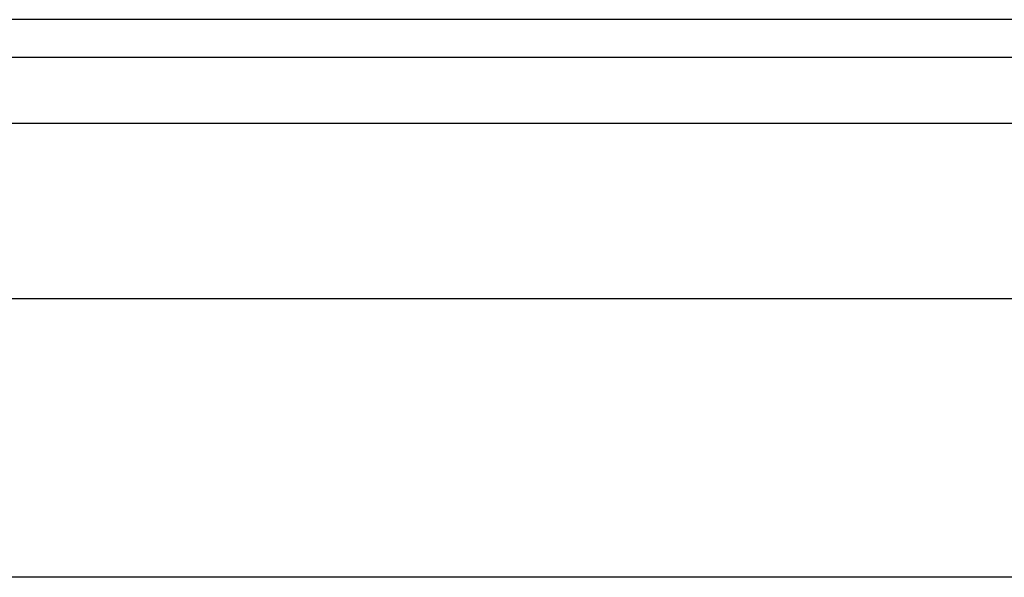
# Model space of a CAD drawing. Header units: inches. Extents: x 5 to 143, y 9 to 74.
# Tile 48 of 76: x 30.956 to 32.345, y 52.889 to 53.676. Entities that reach past the tile are written whole.
import ezdxf

# ---------------------------------------------------------------- set-up
doc = ezdxf.new("R2010")
doc.units = ezdxf.units.IN
doc.header["$MEASUREMENT"] = 0
doc.layers.add('Visible Edges(ANSI)', color=7, linetype='Continuous', lineweight=25)
doc.layers.add('Visible Tangent Edges(ANSI)', color=7, linetype='Continuous', lineweight=25)

msp = doc.modelspace()

# ---------------------------------------------------------------- linework, layer by layer
at = {"layer": 'Visible Edges(ANSI)'}
for p, q in [((34.485, 53.6761), (4.859, 53.6761)), ((4.859, 53.6231), (34.485, 53.6231)), ((5.5897, 53.2824), (33.7339, 53.2824)), ((33.7339, 52.8887), (5.5897, 52.8887))]:
    msp.add_line(p, q, dxfattribs=at)
at = {"layer": 'Visible Tangent Edges(ANSI)'}
msp.add_line((4.859, 53.5301), (34.485, 53.5301), dxfattribs=at)

doc.saveas('drawing.dxf')
